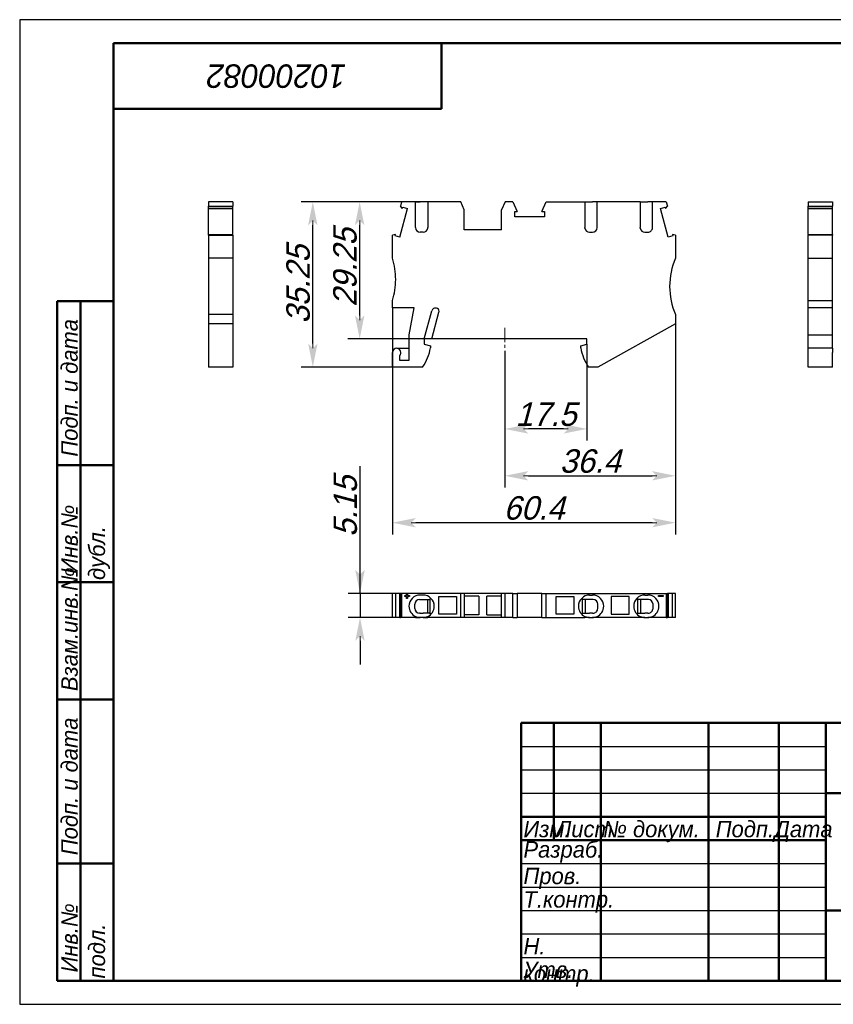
# Model space of a CAD drawing. Header units: millimetres. Extents: x 0 to 297, y 0 to 210.
# Tile 1 of 2: x 0 to 174, y 0 to 210. Entities that reach past the tile are written whole.
import ezdxf

# ---------------------------------------------------------------- set-up
doc = ezdxf.new("R2010")
doc.units = ezdxf.units.MM
doc.linetypes.add('CENTER_per1_scale0.096320', pattern=[4.893069, 3.058168, -0.611634, 0.611634, -0.611634])
doc.styles.add('TextStyle_1', font='T-FLEX Type A.TTF', dxfattribs={"oblique": 15, "height": 5})
doc.dimstyles.new('DIM_ST_1', dxfattribs={"dimtxt": 5, "dimasz": 5, "dimexe": 2.5, "dimexo": 0, "dimtad": 1, "dimrnd": 0.01, "dimdsep": 46, "dimtxsty": 'TextStyle_1', "dimblk": 'Arrow_3_C7_Status', "dimcen": 0.09, "dimclrd": 7, "dimclre": 7, "dimclrt": 7, "dimazin": 0, "dimtfac": 1, "dimtdec": 0, "dimtmove": 0, "dimatfit": 0, "dimldrblk": 'NONE', "dimfxl": 1, "dimtvp": 1, "dimtolj": 1, "dimarcsym": 0})
doc.dimstyles.new('DIM_ST_2', dxfattribs={"dimtxt": 5, "dimasz": 5, "dimexe": 2.5, "dimexo": 0, "dimtad": 1, "dimrnd": 0.01, "dimdsep": 46, "dimtxsty": 'TextStyle_1', "dimblk": 'Arrow_3_C7_Status', "dimcen": 0.09, "dimclrd": 7, "dimclre": 7, "dimclrt": 7, "dimazin": 0, "dimtfac": 1, "dimtdec": 0, "dimtmove": 0, "dimatfit": 0, "dimldrblk": 'NONE', "dimfxl": 1, "dimtvp": 1, "dimtolj": 1, "dimarcsym": 0})
doc.dimstyles.new('DIM_ST_3', dxfattribs={"dimtxt": 5, "dimasz": 5, "dimexe": 2.5, "dimexo": 0, "dimtad": 1, "dimrnd": 0.01, "dimdsep": 46, "dimtxsty": 'TextStyle_1', "dimblk": 'Arrow_3_C7_Status', "dimcen": 0.09, "dimclrd": 7, "dimclre": 7, "dimclrt": 7, "dimazin": 0, "dimtfac": 1, "dimtdec": 0, "dimtmove": 0, "dimatfit": 0, "dimldrblk": 'NONE', "dimfxl": 1, "dimtvp": 1, "dimtolj": 1, "dimarcsym": 0})

# ---------------------------------------------------------------- blocks, each defined once
blk = doc.blocks.new('Arrow_3_C7_Status')
at = {"color": 7, "linetype": 'Continuous', "lineweight": 0}
blk.add_line((-1, 0), (-0.8, 0), dxfattribs=at)
at = {"color": 7}
blk.add_solid([(-1, -0.2), (0, 0), (-0.8, 0), (-1, 0.2)], dxfattribs=at)
blk = doc.blocks.new('*D5')
at = {"color": 7, "lineweight": -2}
for p, q in [((139.94, 147.11), (139.94, 110.22)), ((103.54, 139.4), (103.54, 110.22)), ((108.54, 112.72), (134.94, 112.72))]:
    blk.add_line(p, q, dxfattribs=at)
at = {"layer": 'Defpoints', "color": 0}
for p in [(139.94, 147.11), (103.54, 139.4), (139.94, 112.72)]:
    blk.add_point(p, dxfattribs=at)
at = {"color": 7, "lineweight": -2, "xscale": 5, "yscale": 5, "zscale": 5}
for p, rotation in [((103.54, 112.72), 180), ((139.94, 112.72), 360)]:
    blk.add_blockref('Arrow_3_C7_Status', p, dxfattribs=dict(at, rotation=rotation))
at = {"color": 7, "insert": (121.74, 115.84), "char_height": 5, "attachment_point": 5, "style": 'TextStyle_1'}
blk.add_mtext('\\A1;36.4{\\H0.5x;\\S^ ;}', dxfattribs=at)
blk = doc.blocks.new('_None')
blk = doc.blocks.new('*D6')
at = {"color": 7, "lineweight": -2}
for p, q in [((90.6, 171.16), (70.05, 171.16)), ((72.55, 146.91), (72.55, 166.16)), ((87.94, 141.91), (70.05, 141.91))]:
    blk.add_line(p, q, dxfattribs=at)
at = {"layer": 'Defpoints', "color": 0}
for p in [(72.55, 171.16), (90.6, 171.16), (87.94, 141.91)]:
    blk.add_point(p, dxfattribs=at)
at = {"color": 7, "lineweight": -2, "xscale": 5, "yscale": 5, "zscale": 5}
for p, rotation in [((72.55, 171.16), 90), ((72.55, 141.91), 270)]:
    blk.add_blockref('Arrow_3_C7_Status', p, dxfattribs=dict(at, rotation=rotation))
at = {"color": 7, "insert": (69.43, 157.14), "char_height": 5, "attachment_point": 5, "rotation": 90, "style": 'TextStyle_1'}
blk.add_mtext('\\A1;29.25{\\H0.5x;\\S^ ;}', dxfattribs=at)
blk = doc.blocks.new('*D7')
at = {"color": 7, "lineweight": -2}
for p, q in [((90.6, 171.16), (60.05, 171.16)), ((62.55, 140.91), (62.55, 166.16)), ((79.54, 135.91), (60.05, 135.91))]:
    blk.add_line(p, q, dxfattribs=at)
at = {"layer": 'Defpoints', "color": 0}
for p in [(62.55, 171.16), (90.6, 171.16), (79.54, 135.91)]:
    blk.add_point(p, dxfattribs=at)
at = {"color": 7, "lineweight": -2, "xscale": 5, "yscale": 5, "zscale": 5}
for p, rotation in [((62.55, 171.16), 90.00000000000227), ((62.55, 135.91), 270.0000000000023)]:
    blk.add_blockref('Arrow_3_C7_Status', p, dxfattribs=dict(at, rotation=rotation))
at = {"color": 7, "insert": (59.43, 153.54), "char_height": 5, "attachment_point": 5, "rotation": 90, "style": 'TextStyle_1'}
blk.add_mtext('\\A1;35.25{\\H0.5x;\\S^ ;}', dxfattribs=at)
blk = doc.blocks.new('*D8')
at = {"color": 7, "lineweight": -2}
for p, q in [((121.04, 140.81), (121.04, 120.22)), ((103.54, 139.4), (103.54, 120.22)), ((116.04, 122.72), (108.54, 122.72))]:
    blk.add_line(p, q, dxfattribs=at)
at = {"layer": 'Defpoints', "color": 0}
for p in [(121.04, 140.81), (103.54, 139.4), (103.54, 122.72)]:
    blk.add_point(p, dxfattribs=at)
at = {"color": 7, "lineweight": -2, "xscale": 5, "yscale": 5, "zscale": 5, "rotation": 180}
blk.add_blockref('Arrow_3_C7_Status', (103.54, 122.72), dxfattribs=at)
at = {"color": 7, "lineweight": -2, "xscale": 5, "yscale": 5, "zscale": 5}
blk.add_blockref('Arrow_3_C7_Status', (121.04, 122.72), dxfattribs=at)
at = {"color": 7, "insert": (112.29, 125.84), "char_height": 5, "attachment_point": 5, "style": 'TextStyle_1'}
blk.add_mtext('\\A1;17.5{\\H0.5x;\\S^ ;}', dxfattribs=at)
blk = doc.blocks.new('*D9')
at = {"color": 7, "lineweight": -2}
for p, q in [((79.54, 148.51), (79.54, 100.22)), ((139.94, 145.11), (139.94, 100.22)), ((134.94, 102.72), (84.54, 102.72))]:
    blk.add_line(p, q, dxfattribs=at)
at = {"layer": 'Defpoints', "color": 0}
for p in [(79.54, 148.51), (139.94, 145.11), (79.54, 102.72)]:
    blk.add_point(p, dxfattribs=at)
at = {"color": 7, "lineweight": -2, "xscale": 5, "yscale": 5, "zscale": 5, "rotation": 180}
blk.add_blockref('Arrow_3_C7_Status', (79.54, 102.72), dxfattribs=at)
at = {"color": 7, "lineweight": -2, "xscale": 5, "yscale": 5, "zscale": 5}
blk.add_blockref('Arrow_3_C7_Status', (139.94, 102.72), dxfattribs=at)
at = {"color": 7, "insert": (109.74, 105.84), "char_height": 5, "attachment_point": 5, "style": 'TextStyle_1'}
blk.add_mtext('\\A1;60.4{\\H0.5x;\\S^ ;}', dxfattribs=at)
blk = doc.blocks.new('*D10')
at = {"color": 7, "lineweight": -2}
for p, q in [((72.62, 87.64), (72.62, 114.74)), ((72.62, 92.64), (72.62, 97.64)), ((81.5, 87.64), (70.12, 87.64)), ((72.62, 87.64), (72.62, 82.49)), ((87.07, 82.49), (70.12, 82.49)), ((72.62, 77.49), (72.62, 72.49))]:
    blk.add_line(p, q, dxfattribs=at)
at = {"layer": 'Defpoints', "color": 0}
for p in [(81.5, 87.64), (72.62, 82.49), (87.07, 82.49)]:
    blk.add_point(p, dxfattribs=at)
at = {"color": 7, "lineweight": -2, "xscale": 5, "yscale": 5, "zscale": 5}
for p, rotation in [((72.62, 87.64), 269.9999999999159), ((72.62, 82.49), 89.9999999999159)]:
    blk.add_blockref('Arrow_3_C7_Status', p, dxfattribs=dict(at, rotation=rotation))
at = {"color": 7, "insert": (69.5, 106.19), "char_height": 5, "attachment_point": 5, "rotation": 90, "style": 'TextStyle_1'}
blk.add_mtext('\\A1;5.15{\\H0.5x;\\S^ ;}', dxfattribs=at)
blk = doc.blocks.new('_FR1Страница_1')
at = {"color": 7, "linetype": 'Continuous', "lineweight": 25}
for p, q in [((0, 210), (0, 0)), ((297, 210), (0, 210)), ((107, 55), (172, 55)), ((107, 50), (172, 50)), ((107, 45), (172, 45)), ((107, 30), (172, 30)), ((107, 25), (172, 25)), ((107, 20), (172, 20)), ((107, 15), (172, 15)), ((107, 10), (172, 10)), ((0, 0), (297, 0))]:
    blk.add_line(p, q, dxfattribs=at)
at = {"color": 7, "linetype": 'Continuous', "lineweight": 50}
for p, q in [((20, 5), (20, 205)), ((20, 205), (292, 205)), ((90, 191), (90, 205)), ((20, 191), (90, 191)), ((8, 5), (8, 150)), ((8, 150), (20, 150)), ((13, 150), (13, 5)), ((8, 115), (20, 115)), ((8, 90), (20, 90)), ((20, 65), (8, 65)), ((107, 5), (107, 60)), ((107, 60), (292, 60)), ((114, 60), (114, 35)), ((124, 60), (124, 5)), ((147, 60), (147, 5)), ((162, 60), (162, 5)), ((172, 60), (172, 5)), ((172, 45), (292, 45)), ((107, 40), (172, 40)), ((107, 35), (172, 35)), ((8, 30), (20, 30)), ((172, 20), (292, 20)), ((20, 5), (8, 5)), ((292, 5), (20, 5))]:
    blk.add_line(p, q, dxfattribs=at)
at = {"color": 7}
for s, insert, char_height, width, attachment_point, rotation in [('\\pl0.5;{\\fT-FLEX Type A|b0|i1;\\l\\C250;10200082 \\P}', (55, 198), 5, 72.5, 5, 180), ('\\pl0.5;{\\fT-FLEX Type A|b0|i1;\\l\\C250; Подп. и дата\\P}', (8.875, 115), 3.5, 36.75, 1, 90), ('\\pl0.5;{\\fT-FLEX Type A|b0|i1;\\l\\C250;\\P}', (16.5, 132.5), 3.5, 36.75, 5, 90), ('\\pl0.5;{\\fT-FLEX Type A|b0|i1;\\l\\C250; Инв.№ дубл.\\P}', (8.875, 90), 3.5, 26.75, 1, 90), ('\\pl0.5;{\\fT-FLEX Type A|b0|i1;\\l\\C250;\\P}', (16.5, 102.5), 3.5, 26.75, 5, 90), ('\\pl0.5;{\\fT-FLEX Type A|b0|i1;\\l\\C250; Взам.инв.№\\P}', (8.875, 65), 3.5, 26.75, 1, 90), ('\\pl0.5;{\\fT-FLEX Type A|b0|i1;\\l\\C250;\\P}', (16.5, 77.5), 3.5, 26.75, 5, 90), ('\\pl0.5;{\\fT-FLEX Type A|b0|i1;\\l\\C250; Подп. и дата\\P}', (8.875, 30), 3.5, 36.75, 1, 90), ('\\pl0.5;{\\fT-FLEX Type A|b0|i1;\\l\\C250;\\P}', (16.5, 47.5), 3.5, 36.75, 5, 90), ('\\pl0.5;{\\fT-FLEX Type A|b0|i1;\\l\\C250; Инв.№ подл.\\P}', (8.875, 5), 3.5, 26.75, 1, 90), ('\\pl0.5;{\\fT-FLEX Type A|b0|i1;\\l\\C250;\\H0.857143x;\\P}', (16.5, 17.5), 3.5, 26.75, 5, 90)]:
    blk.add_mtext(s, dxfattribs=dict(at, insert=insert, char_height=char_height, width=width, attachment_point=attachment_point, rotation=rotation))
at = {"color": 7, "char_height": 3.5}
for s, insert, width, attachment_point in [('{\\fT-FLEX Type A|b0|i1;\\l\\C250;\\P}', (110.5, 59.125), 8.75, 2), ('{\\fT-FLEX Type A|b0|i1;\\l\\C250;\\P}', (114, 59.125), 11.75, 1), ('{\\fT-FLEX Type A|b0|i1;\\l\\C250; \\P}', (124, 59.125), 24.75, 1), ('{\\fT-FLEX Type A|b0|i1;\\l\\C250;\\P}', (162, 59.125), 11.75, 1), ('{\\fT-FLEX Type A|b0|i1;\\l\\C250;\\fT-FLEX Type A|b0|i0;\\P}', (110.5, 54.125), 8.75, 2), ('{\\fT-FLEX Type A|b0|i1;\\l\\C250;\\P}', (114, 54.125), 11.75, 1), ('{\\fT-FLEX Type A|b0|i1;\\l\\C250; \\P}', (124, 54.125), 24.75, 1), ('{\\fT-FLEX Type A|b0|i1;\\l\\C250;\\P}', (162, 54.125), 11.75, 1), ('{\\fT-FLEX Type A|b0|i1;\\l\\C250;\\P}', (110.5, 49.125), 8.75, 2), ('{\\fT-FLEX Type A|b0|i1;\\l\\C250;\\P}', (114, 49.125), 11.75, 1), ('{\\fT-FLEX Type A|b0|i1;\\l\\C250; \\P}', (124, 49.125), 24.75, 1), ('{\\fT-FLEX Type A|b0|i1;\\l\\C250;\\P}', (162, 49.125), 11.75, 1), ('{\\fT-FLEX Type A|b0|i1;\\l\\C250; \\P}', (110.5, 44.125), 8.75, 2), ('{\\fT-FLEX Type A|b0|i1;\\l\\C250;\\P}', (114, 44.125), 11.75, 1), ('{\\fT-FLEX Type A|b0|i1;\\l\\C250; \\P}', (124, 44.125), 24.75, 1), ('{\\fT-FLEX Type A|b0|i1;\\l\\C250;\\P}', (162, 44.125), 11.75, 1), ('\\pl0.5;{\\fT-FLEX Type A|b0|i1;\\l\\C250;Изм.\\H0.857143x;\\P}', (107, 39.125), 8.75, 1), ('\\pl0.5;{\\fT-FLEX Type A|b0|i1;\\l\\C250;Лист\\fT-FLEX Type A|b0|i0;\\H0.857143x;\\P}', (114, 39.125), 11.75, 1), ('\\pl0.5;{\\fT-FLEX Type A|b0|i1;\\l\\C250;№ докум.\\P}', (124, 39.125), 24.75, 1), ('\\pl0.5;{\\fT-FLEX Type A|b0|i1;\\l\\C250;Подп.\\P}', (154.5, 39.125), 16.75, 2), ('\\pl0.5;{\\fT-FLEX Type A|b0|i1;\\l\\C250;Дата\\fT-FLEX Type A|b0|i0;\\H0.857143x;\\P}', (167, 39.125), 11.75, 2), ('\\pl0.5;{\\fT-FLEX Type A|b0|i1;\\l\\C250;Разраб.\\P}', (107, 32.5), 18.75, 4), ('\\pl0.5;{\\fT-FLEX Type A|b0|i1;\\l\\C250;\\P}', (124, 34.125), 24.75, 1), ('\\pl0.5;{\\fT-FLEX Type A|b0|i1;\\l\\C250;\\H0.857143x;\\P}', (162, 34.125), 11.75, 1), ('\\pl0.5;{\\fT-FLEX Type A|b0|i1;\\l\\C250;Пров.\\P}', (107, 29.125), 18.75, 1), ('\\pl0.5;{\\fT-FLEX Type A|b0|i1;\\l\\C250;\\P}', (124, 29.125), 24.75, 1), ('\\pl0.5;{\\fT-FLEX Type A|b0|i1;\\l\\C250;\\P}', (162, 29.125), 11.75, 1), ('\\pl0.5;{\\fT-FLEX Type A|b0|i1;\\l\\C250;Т.контр.\\P}', (107, 24.125), 18.75, 1), ('\\pl0.5;{\\fT-FLEX Type A|b0|i1;\\l\\C250;\\P}', (124, 24.125), 24.75, 1), ('\\pl0.5;{\\fT-FLEX Type A|b0|i1;\\l\\C250;\\H0.857143x;\\P}', (162, 24.125), 11.75, 1), ('\\pl0.5;{\\fT-FLEX Type A|b0|i1;\\l\\C250;\\P}', (107, 19.125), 18.75, 1), ('\\pl0.5;{\\fT-FLEX Type A|b0|i1;\\l\\C250;\\P}', (124, 19.125), 24.75, 1), ('\\pl0.5;{\\fT-FLEX Type A|b0|i1;\\l\\C250;\\P}', (162, 19.125), 11.75, 1), ('\\pl0.5;{\\fT-FLEX Type A|b0|i1;\\l\\C250;Н. контр.\\P}', (107, 14.125), 18.75, 1), ('\\pl0.5;{\\fT-FLEX Type A|b0|i1;\\l\\C250;\\P}', (124, 14.125), 24.75, 1), ('\\pl0.5;{\\fT-FLEX Type A|b0|i1;\\l\\C250;\\H0.857143x;\\P}', (162, 14.125), 11.75, 1), ('\\pl0.5;{\\fT-FLEX Type A|b0|i1;\\l\\C250;Утв.\\P}', (107, 9.125), 18.75, 1), ('\\pl0.5;{\\fT-FLEX Type A|b0|i1;\\l\\C250;\\P}', (124, 9.125), 24.75, 1), ('\\pl0.5;{\\fT-FLEX Type A|b0|i1;\\l\\C250;\\H0.857143x;\\P}', (162, 9.125), 11.75, 1)]:
    blk.add_mtext(s, dxfattribs=dict(at, insert=insert, width=width, attachment_point=attachment_point))
blk = doc.blocks.new('Страница_1')
at = {"color": 7, "linetype": 'Continuous', "lineweight": 30}
for p, q in [((40.303, 171.162), (40.303, 170.199)), ((45.453, 171.162), (40.303, 171.162)), ((40.303, 169.766), (40.303, 170.199)), ((40.303, 170.199), (45.453, 170.199)), ((45.453, 171.162), (45.453, 170.199)), ((45.453, 169.766), (45.453, 170.199)), ((81.504, 171.162), (81.246, 170.199)), ((81.679, 169.766), (81.246, 170.199)), ((84.469, 171.162), (81.504, 171.162)), ((84.469, 165.662), (84.469, 171.162)), ((84.497, 171.162), (85.469, 171.162)), ((86.069, 171.162), (85.469, 171.162)), ((87.041, 171.162), (86.069, 171.162)), ((87.069, 171.162), (87.069, 165.662)), ((94.125, 171.162), (87.069, 171.162)), ((94.844, 169.462), (94.125, 171.162)), ((103.562, 171.162), (102.844, 169.462)), ((105.234, 171.162), (103.562, 171.162)), ((105.234, 171.162), (106.159, 169.057)), ((111.428, 169.057), (112.354, 171.162)), ((112.354, 171.162), (120.619, 171.162)), ((120.619, 171.162), (120.619, 165.662)), ((120.647, 171.162), (121.619, 171.162)), ((121.619, 171.162), (122.219, 171.162)), ((123.191, 171.162), (122.219, 171.162)), ((132.419, 171.162), (123.219, 171.162)), ((123.219, 165.662), (123.219, 171.162)), ((132.419, 171.162), (132.419, 165.662)), ((132.447, 171.162), (133.419, 171.162)), ((133.419, 171.162), (134.019, 171.162)), ((134.991, 171.162), (134.019, 171.162)), ((137.984, 171.162), (135.019, 171.162)), ((135.019, 165.662), (135.019, 171.162)), ((137.809, 169.766), (138.242, 170.199)), ((137.984, 171.162), (138.242, 170.199)), ((168.283, 171.162), (173.433, 171.162)), ((168.283, 171.162), (168.283, 170.199)), ((168.283, 170.199), (173.433, 170.199)), ((168.283, 169.766), (168.283, 170.199)), ((173.433, 171.162), (173.433, 170.199)), ((173.433, 169.766), (173.433, 170.199)), ((45.453, 169.766), (40.303, 169.766)), ((40.303, 169.753), (40.303, 169.762)), ((40.303, 164.187), (40.303, 169.753)), ((40.303, 169.753), (45.453, 169.753)), ((45.453, 169.753), (45.453, 169.762)), ((45.453, 164.187), (45.453, 169.753)), ((81.146, 163.643), (82.783, 169.753)), ((81.679, 169.766), (81.749, 170.029)), ((81.749, 170.029), (82.783, 169.753)), ((94.844, 165.162), (94.844, 169.462)), ((102.844, 165.162), (102.844, 169.462)), ((105.631, 167.987), (105.631, 169.057)), ((105.631, 169.057), (106.159, 169.057)), ((111.428, 169.057), (111.956, 169.057)), ((111.956, 169.057), (111.956, 167.987)), ((136.705, 169.753), (137.738, 170.029)), ((138.342, 163.643), (136.705, 169.753)), ((137.738, 170.029), (137.809, 169.766)), ((173.433, 169.766), (168.283, 169.766)), ((168.283, 169.762), (168.283, 169.753)), ((168.283, 169.753), (173.433, 169.753)), ((168.283, 164.187), (168.283, 169.753)), ((173.433, 169.762), (173.433, 169.753)), ((173.433, 164.187), (173.433, 169.753)), ((111.956, 167.987), (105.631, 167.987)), ((40.303, 164.012), (40.303, 164.183)), ((40.303, 164.183), (45.453, 164.183)), ((40.303, 164.012), (40.303, 159.112)), ((40.303, 164.012), (45.453, 164.012)), ((45.453, 164.012), (45.453, 164.183)), ((45.453, 164.012), (45.453, 159.112)), ((80.183, 164.183), (79.544, 164.012)), ((79.544, 159.112), (79.544, 164.012)), ((80.112, 163.92), (80.183, 164.183)), ((81.146, 163.643), (80.112, 163.92)), ((86.069, 164.662), (85.469, 164.662)), ((87.061, 165.54), (87.069, 165.662)), ((102.844, 165.162), (94.844, 165.162)), ((120.626, 165.54), (120.619, 165.662)), ((121.619, 164.662), (122.219, 164.662)), ((132.426, 165.54), (132.419, 165.662)), ((133.419, 164.662), (134.019, 164.662)), ((139.375, 163.92), (138.342, 163.643)), ((139.944, 164.012), (139.305, 164.183)), ((139.305, 164.183), (139.375, 163.92)), ((139.944, 164.012), (139.944, 159.112)), ((168.283, 164.183), (168.283, 164.012)), ((168.283, 164.183), (173.433, 164.183)), ((168.283, 159.112), (168.283, 164.012)), ((173.433, 164.012), (168.283, 164.012)), ((173.433, 164.183), (173.433, 164.012)), ((173.433, 159.112), (173.433, 164.012)), ((40.303, 159.112), (40.303, 153.112)), ((45.453, 159.112), (40.303, 159.112)), ((45.453, 159.112), (45.453, 153.112)), ((168.283, 159.112), (173.433, 159.112)), ((168.283, 154.612), (168.283, 159.112)), ((173.433, 154.612), (173.433, 159.112)), ((168.283, 150.112), (168.283, 154.612)), ((173.433, 150.112), (173.433, 154.612)), ((40.303, 153.112), (40.303, 147.112)), ((45.453, 153.112), (45.453, 147.112)), ((79.544, 148.512), (79.544, 150.112)), ((168.283, 150.112), (173.433, 150.112)), ((168.283, 148.512), (168.283, 150.112)), ((173.433, 148.512), (173.433, 150.112)), ((45.453, 147.112), (40.303, 147.112)), ((40.303, 147.112), (40.303, 145.112)), ((45.453, 147.112), (45.453, 145.112)), ((84.156, 148.512), (79.544, 148.512)), ((83.144, 142.774), (84.156, 148.512)), ((86.344, 141.912), (87.953, 147.919)), ((87.944, 141.912), (89.472, 147.616)), ((89.472, 147.616), (89.496, 147.797)), ((139.944, 147.112), (139.944, 145.112)), ((173.433, 148.512), (168.283, 148.512)), ((168.283, 142.774), (168.283, 148.512)), ((173.433, 142.774), (173.433, 148.512)), ((45.453, 145.112), (40.303, 145.112)), ((40.303, 145.112), (40.303, 135.912)), ((45.453, 145.112), (45.453, 135.912)), ((139.944, 145.112), (123.362, 135.912)), ((83.144, 137.412), (83.144, 142.774)), ((86.344, 141.912), (86.344, 140.812)), ((86.344, 140.812), (87.644, 140.464)), ((121.044, 141.912), (87.944, 141.912)), ((119.744, 140.464), (121.044, 140.812)), ((121.044, 140.812), (121.044, 141.912)), ((168.283, 139.912), (168.283, 142.774)), ((168.283, 142.774), (173.433, 142.774)), ((173.433, 139.916), (173.433, 142.774)), ((79.544, 135.912), (79.544, 139.012)), ((80.444, 139.912), (83.144, 139.912)), ((87.644, 140.464), (87.644, 140.012)), ((119.744, 140.012), (119.744, 140.464)), ((168.283, 139.012), (168.283, 139.912)), ((169.283, 139.912), (168.283, 139.912)), ((168.283, 135.912), (168.283, 139.012)), ((173.433, 139.912), (169.285, 139.912)), ((173.433, 139.912), (173.433, 139.012)), ((173.433, 135.912), (173.433, 139.012)), ((81.044, 138.341), (81.044, 137.412)), ((81.044, 137.412), (83.144, 137.412)), ((45.453, 135.912), (40.303, 135.912)), ((85.985, 135.912), (79.544, 135.912)), ((123.362, 135.912), (121.403, 135.912)), ((173.433, 135.912), (168.283, 135.912)), ((80.183, 87.639), (79.544, 87.639)), ((79.544, 82.489), (79.544, 87.639)), ((80.183, 87.639), (80.183, 82.489)), ((81.146, 87.639), (80.187, 87.639)), ((81.146, 82.489), (81.146, 87.639)), ((81.146, 87.639), (81.242, 87.639)), ((81.504, 87.639), (81.246, 87.639)), ((81.246, 87.639), (81.246, 82.489)), ((94.125, 87.639), (81.504, 87.639)), ((81.504, 87.639), (81.504, 82.489)), ((82.154, 86.959), (82.154, 87.159)), ((82.154, 87.159), (82.554, 87.159)), ((82.554, 86.959), (82.154, 86.959)), ((82.554, 87.559), (82.754, 87.559)), ((82.554, 87.159), (82.554, 87.559)), ((82.554, 86.559), (82.554, 86.959)), ((82.754, 86.559), (82.554, 86.559)), ((82.754, 87.559), (82.754, 87.159)), ((82.754, 87.159), (83.154, 87.159)), ((83.154, 86.959), (82.754, 86.959)), ((82.754, 86.959), (82.754, 86.559)), ((83.154, 87.159), (83.154, 86.959)), ((85.344, 86.339), (85.469, 86.339)), ((86.069, 87.289), (85.469, 87.289)), ((85.469, 86.339), (86.069, 86.339)), ((86.069, 86.339), (87.619, 86.339)), ((86.994, 86.339), (86.994, 83.439)), ((87.757, 86.596), (87.619, 86.492)), ((87.619, 83.287), (87.619, 86.492)), ((89.444, 86.989), (93.244, 86.989)), ((89.444, 83.189), (89.444, 86.989)), ((93.244, 86.989), (93.244, 83.189)), ((94.844, 87.639), (94.125, 87.639)), ((94.125, 82.489), (94.125, 87.639)), ((102.844, 87.639), (94.844, 87.639)), ((94.844, 87.639), (94.844, 82.489)), ((97.994, 87.064), (94.844, 87.064)), ((97.994, 87.064), (97.994, 83.064)), ((102.844, 87.064), (99.694, 87.064)), ((99.694, 83.064), (99.694, 87.064)), ((103.562, 87.639), (102.844, 87.639)), ((102.844, 82.489), (102.844, 87.639)), ((105.234, 87.639), (103.562, 87.639)), ((103.562, 82.489), (103.562, 87.639)), ((105.234, 87.639), (106.159, 87.639)), ((105.234, 82.489), (105.234, 87.639)), ((106.159, 87.639), (106.159, 82.489)), ((111.424, 87.639), (106.163, 87.639)), ((111.428, 87.639), (112.354, 87.639)), ((111.428, 82.489), (111.428, 87.639)), ((112.354, 82.489), (112.354, 87.639)), ((112.354, 87.639), (137.984, 87.639)), ((114.444, 83.189), (114.444, 86.989)), ((114.444, 86.989), (118.244, 86.989)), ((118.244, 86.989), (118.244, 83.189)), ((119.931, 86.596), (120.069, 86.492)), ((120.069, 83.287), (120.069, 86.492)), ((121.619, 86.339), (120.069, 86.339)), ((120.694, 86.339), (120.694, 83.439)), ((121.619, 87.289), (122.219, 87.289)), ((122.219, 86.339), (121.619, 86.339)), ((122.344, 86.339), (122.219, 86.339)), ((130.044, 86.989), (126.244, 86.989)), ((126.244, 86.989), (126.244, 83.189)), ((130.044, 83.189), (130.044, 86.989)), ((131.731, 86.596), (131.869, 86.492)), ((131.869, 83.287), (131.869, 86.492)), ((133.419, 86.339), (131.869, 86.339)), ((132.494, 86.339), (132.494, 83.439)), ((133.419, 87.289), (134.019, 87.289)), ((134.019, 86.339), (133.419, 86.339)), ((134.144, 86.339), (134.019, 86.339)), ((136.334, 87.159), (137.334, 87.159)), ((136.334, 86.959), (136.334, 87.159)), ((137.334, 86.959), (136.334, 86.959)), ((137.334, 87.159), (137.334, 86.959)), ((137.984, 87.639), (137.984, 82.489)), ((137.984, 87.639), (138.242, 87.639)), ((138.242, 82.489), (138.242, 87.639)), ((138.342, 87.639), (138.246, 87.639)), ((139.301, 87.639), (138.342, 87.639)), ((138.342, 87.639), (138.342, 82.489)), ((139.305, 82.489), (139.305, 87.639)), ((139.944, 87.639), (139.305, 87.639)), ((139.944, 82.489), (139.944, 87.639)), ((84.344, 84.889), (84.344, 85.339)), ((84.344, 84.439), (84.344, 84.889)), ((123.344, 84.889), (123.344, 85.339)), ((123.344, 84.439), (123.344, 84.889)), ((135.144, 84.889), (135.144, 85.339)), ((135.144, 84.439), (135.144, 84.889)), ((80.183, 82.489), (79.544, 82.489)), ((81.146, 82.489), (80.187, 82.489)), ((81.146, 82.489), (81.242, 82.489)), ((81.504, 82.489), (81.246, 82.489)), ((84.469, 82.489), (81.504, 82.489)), ((84.469, 82.708), (84.469, 82.489)), ((84.469, 82.489), (85.469, 82.489)), ((85.469, 83.439), (85.344, 83.439)), ((85.469, 83.439), (86.069, 83.439)), ((86.069, 82.489), (85.469, 82.489)), ((87.619, 83.439), (86.069, 83.439)), ((86.069, 82.489), (87.061, 82.489)), ((87.069, 82.708), (87.061, 82.704)), ((87.061, 82.489), (87.069, 82.489)), ((87.069, 82.489), (87.069, 82.708)), ((94.125, 82.489), (87.069, 82.489)), ((87.757, 83.183), (87.619, 83.287)), ((93.244, 83.189), (89.444, 83.189)), ((94.844, 82.489), (94.125, 82.489)), ((97.994, 83.064), (94.844, 83.064)), ((102.844, 82.489), (94.844, 82.489)), ((99.694, 83.064), (102.844, 83.064)), ((103.562, 82.489), (102.844, 82.489)), ((105.234, 82.489), (103.562, 82.489)), ((105.234, 82.489), (106.159, 82.489)), ((111.424, 82.489), (106.163, 82.489)), ((111.428, 82.489), (112.354, 82.489)), ((112.354, 82.489), (120.619, 82.489)), ((118.244, 83.189), (114.444, 83.189)), ((119.931, 83.183), (120.069, 83.287)), ((120.069, 83.439), (121.619, 83.439)), ((120.619, 82.708), (120.626, 82.704)), ((120.619, 82.708), (120.619, 82.489)), ((120.626, 82.489), (120.619, 82.489)), ((121.619, 82.489), (120.626, 82.489)), ((122.219, 83.439), (121.619, 83.439)), ((121.619, 82.489), (122.219, 82.489)), ((122.219, 83.439), (122.344, 83.439)), ((123.219, 82.489), (122.219, 82.489)), ((123.219, 82.489), (123.219, 82.708)), ((132.419, 82.489), (123.219, 82.489)), ((126.244, 83.189), (130.044, 83.189)), ((131.731, 83.183), (131.869, 83.287)), ((131.869, 83.439), (133.419, 83.439)), ((132.419, 82.708), (132.426, 82.704)), ((132.419, 82.708), (132.419, 82.489)), ((132.426, 82.489), (132.419, 82.489)), ((133.419, 82.489), (132.426, 82.489)), ((134.019, 83.439), (133.419, 83.439)), ((133.419, 82.489), (134.019, 82.489)), ((134.019, 83.439), (134.144, 83.439)), ((135.019, 82.489), (134.019, 82.489)), ((135.019, 82.489), (135.019, 82.708)), ((137.984, 82.489), (135.019, 82.489)), ((137.984, 82.489), (138.242, 82.489)), ((138.342, 82.489), (138.246, 82.489)), ((139.301, 82.489), (138.342, 82.489)), ((139.944, 82.489), (139.305, 82.489))]:
    blk.add_line(p, q, dxfattribs=at)
at = {"color": 7, "linetype": 'CENTER_per1_scale0.096320', "lineweight": 15}
blk.add_line((103.544, 144.29), (103.544, 139.397), dxfattribs=at)
blk.add_line((103.544, 144.29), (103.544, 139.397), dxfattribs=at)
at = {"color": 7, "linetype": 'Continuous', "lineweight": 30}
for centre, radius, start, end in [((85.469, 165.662), 1, 180, 270), ((86.069, 165.662), 1, 270, 353), ((121.619, 165.662), 1, 187, 270), ((122.219, 165.662), 1, 270, 0), ((133.419, 165.662), 1, 187, 270), ((134.019, 165.662), 1, 270, 0.00001), ((65.235, 154.612), 15, 0, 17.4576), ((153.692, 153.112), 15, 156.42182, 180), ((65.235, 154.612), 15, 342.5424, 0), ((153.692, 153.112), 15, 180, 203.57818), ((88.726, 147.712), 0.8, 73.31672, 165), ((88.796, 147.797), 0.7, 360, 76.79952), ((80.444, 139.012), 0.9, 0.00001, 180), ((80.444, 139.012), 0.9, 311.81031, 0.00001), ((78.25, 141.427), 9.5, 324.50968, 351.4318), ((129.138, 141.427), 9.5, 188.5682, 215.49032), ((85.469, 84.889), 2.4, 90, 180), ((85.344, 85.339), 1, 90, 180), ((86.069, 84.889), 2.4, 360, 90), ((121.619, 84.889), 2.4, 90, 180), ((122.219, 84.889), 2.4, 360, 90), ((122.344, 85.339), 1, 360, 90), ((133.419, 84.889), 2.4, 90, 180), ((134.019, 84.889), 2.4, 360, 90), ((134.144, 85.339), 1, 360, 90), ((85.469, 84.889), 2.4, 180, 245.37568), ((85.344, 84.439), 1, 180, 270), ((86.069, 84.889), 2.4, 294.62432, 360), ((121.619, 84.889), 2.4, 180, 245.37568), ((122.344, 84.439), 1, 270, 0.00001), ((122.219, 84.889), 2.4, 294.62432, 360), ((133.419, 84.889), 2.4, 180, 245.37568), ((134.144, 84.439), 1, 270, 0.00001), ((134.019, 84.889), 2.4, 294.62432, 360), ((85.469, 84.889), 2.4, 245.37568, 270), ((86.069, 84.889), 2.4, 270, 294.4287), ((121.619, 84.889), 2.4, 245.57131, 270), ((122.219, 84.889), 2.4, 270, 294.62432), ((133.419, 84.889), 2.4, 245.57131, 270), ((134.019, 84.889), 2.4, 270, 294.62432)]:
    blk.add_arc(centre, radius, start, end, dxfattribs=at)
blk.add_blockref('_FR1Страница_1', (0, 0))
for base, p1, p2, angle, dimstyle, picture, middle in [((62.554, 171.162), (79.544, 135.912), (90.597, 171.162), 90, 'DIM_ST_2', '*D7', (62.554, 153.537)), ((72.554, 171.162), (87.944, 141.912), (90.597, 171.162), 90, 'DIM_ST_2', '*D6', (72.554, 157.137)), ((79.544, 102.717), (139.944, 145.112), (79.544, 148.512), 180, 'DIM_ST_3', '*D9', (109.744, 102.717)), ((103.544, 122.717), (121.044, 140.812), (103.544, 139.397), 180, 'DIM_ST_2', '*D8', (112.294, 122.717)), ((72.624, 82.489), (81.504, 87.639), (87.069, 82.489), 270, 'DIM_ST_3', '*D10', (72.624, 106.188))]:
    dim = blk.add_linear_dim(base=base, p1=p1, p2=p2, angle=angle, text='<>{\\H0.5x;\\S^ ;}', dimstyle=dimstyle)
    dim.commit()
    dim.dimension.update_dxf_attribs({"geometry": picture, "text_midpoint": middle, "dimtype": 160})
dim = blk.add_linear_dim(base=(139.944, 112.717), p1=(103.544, 139.397), p2=(139.944, 147.112), text='<>{\\H0.5x;\\S^ ;}', dimstyle='DIM_ST_1')
dim.commit()
dim.dimension.update_dxf_attribs({"geometry": '*D5', "text_midpoint": (121.744, 112.717), "dimtype": 160})

msp = doc.modelspace()

# ---------------------------------------------------------------- block references
msp.add_blockref('Страница_1', (0, 0))

doc.saveas('drawing.dxf')
